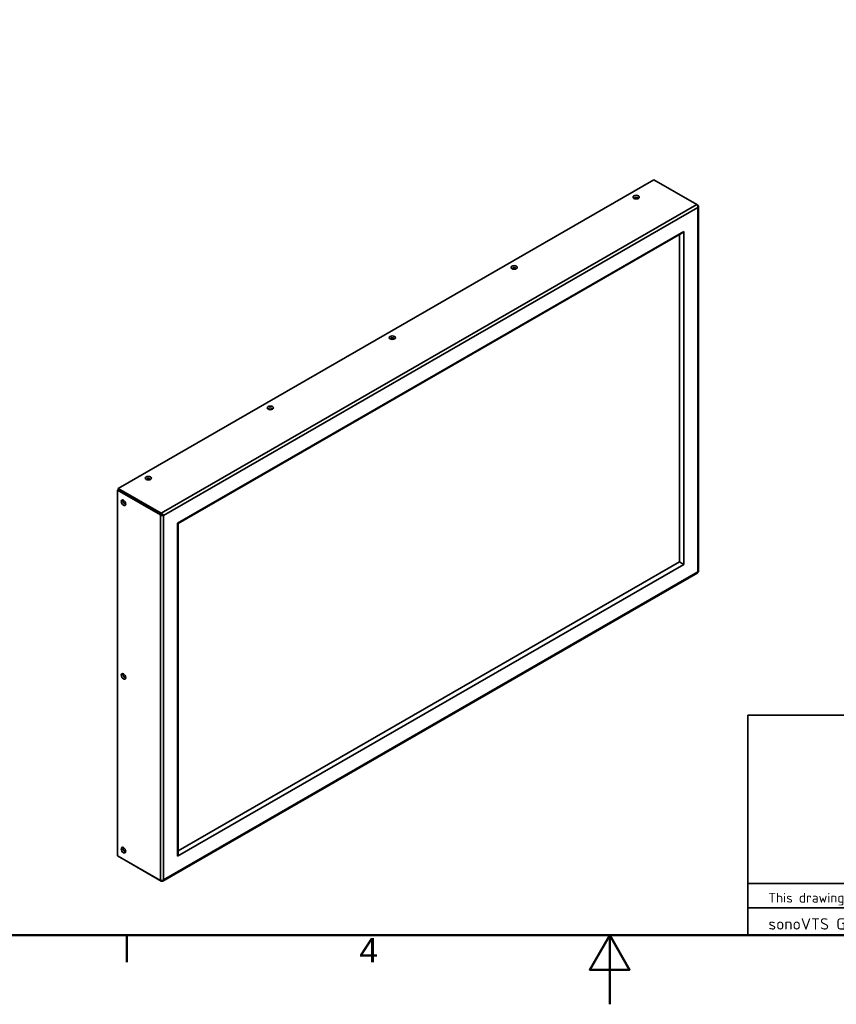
# Model space of a CAD drawing. Header units: millimetres. Extents: x 0 to 5110, y 0 to 2376.
# Tile 12 of 95: x 996 to 1943, y 0 to 1141. Entities that reach past the tile are written whole.
import ezdxf

# ---------------------------------------------------------------- set-up
doc = ezdxf.new("R2010")
doc.units = ezdxf.units.MM
doc.header["$LTSCALE"] = 8
for name, color, linetype, lineweight in [('Rahmen_0', 7, 'Continuous', 50), ('Rahmen_2', 7, 'Continuous', 50), ('Sichtbare Kanten(ISO)', 7, 'Continuous', 35), ('Sichtbare tangentiale Kanten(ISO)', 7, 'Continuous', 35), ('Skizziergeometrie(ISO)', 7, 'Continuous', 35), ('Symbole(ISO)', 7, 'Continuous', 18)]:
    doc.layers.add(name, color=color, linetype=linetype, lineweight=lineweight)
doc.styles.add('Aktuell-BSI', font='arial.ttf')
doc.styles.add('Aktuell-ISO', font='arial.ttf')
doc.styles.add('Textstil28', font='arial.ttf')
doc.styles.add('Textstil29', font='arial.ttf')
doc.styles.add('Textstil9', font='arial.ttf')

# ---------------------------------------------------------------- blocks, each defined once
blk = doc.blocks.new('Ränder Standardrahmen')
at = {"layer": 'Rahmen_0'}
blk.add_line((140, 10), (140, 6.1), dxfattribs=at)
at = {"layer": 'Rahmen_0', "flags": 128}
for points in [[(10, 10), (10, 287), (410, 287), (410, 10), (10, 10)], [(210, 0), (210, 10), (207.11, 5), (212.89, 5), (210, 10)]]:
    blk.add_lwpolyline(points, dxfattribs=at)
at = {"layer": 'Rahmen_2', "insert": (173.71, 6.1), "char_height": 3.5, "attachment_point": 7, "style": 'Aktuell-BSI'}
blk.add_mtext('4', dxfattribs=at)
blk = doc.blocks.new('Schriftfelder Kundenansicht englisch')
at = {"layer": 'Skizziergeometrie(ISO)'}
for p, q in [((89.84, 95.82), (269.84, 95.82)), ((89.84, 95.82), (89.84, 63.94)), ((123.34, 95.82), (123.34, 71.44)), ((159.96, 95.82), (159.96, 87.69)), ((196.59, 95.82), (196.59, 87.69)), ((233.21, 95.82), (233.21, 87.69)), ((269.84, 63.94), (269.84, 95.82)), ((123.34, 87.69), (269.84, 87.69)), ((196.59, 87.69), (196.59, 71.44)), ((196.59, 79.57), (269.84, 79.57)), ((269.84, 71.44), (89.84, 71.44)), ((89.84, 67.94), (269.84, 67.94)), ((89.84, 63.94), (269.84, 63.94))]:
    blk.add_line(p, q, dxfattribs=at)
at = {"layer": 'Symbole(ISO)', "color": 7, "style": 'Aktuell-ISO'}
for s, insert, char_height, width, attachment_point in [('\\fArial|b0|i0;\\H1.2500;Created by:', (124.84, 94.82), 1.25, 31.1332, 1), ('\\fArial|b0|i0;\\H1.2500;Approved by:', (161.46, 94.82), 1.25, 31.1332, 1), ('\\fArial|b0|i0;\\H1.2500;Released on:', (198.09, 94.82), 1.25, 31.1332, 1), ('\\fArial|b0|i0;\\H1.2500;Drawing number:', (234.71, 94.82), 1.25, 31.1332, 1), ('\\fArial|b0|i0;\\H1.2500;Model name:', (124.84, 86.69), 1.25, 31.1332, 1), ('\\fArial|b0|i0;\\H1.2500;Article number:', (198.09, 86.69), 1.25, 31.1332, 1), ('\\fArial|b0|i0;\\H1.2500;Dokument type:', (198.09, 78.57), 1.25, 31.1332, 1), ('\\fISOCPEUR|b0|i0;\\H1.4000;This drawing may neither be copied nor made accessible to third parties without prior written approval of sonoVTS GmbH.', (92.84, 69.17), 1.4, 243.7378, 4)]:
    blk.add_mtext(s, dxfattribs=dict(at, insert=insert, char_height=char_height, width=width, attachment_point=attachment_point))
at = {"layer": 'Symbole(ISO)', "color": 7, "insert": (92.84, 65.34), "char_height": 1.65, "attachment_point": 4, "style": 'Aktuell-ISO'}
blk.add_mtext('\\fISOCPEUR|b0|i0;\\H1.6500;sonoVTS GmbH\\fISOCPEUR|b0|i0;\\H1.6500;  headquarters: Kapellenstrasse 11  85622 Feldkirchen         branch Hohenkammer: Am Königholz Ost 4  85411 Hohenkammer            www.sonovts.de', dxfattribs=at)
at = {"layer": 'Symbole(ISO)', "color": 7}
for tag, p, height, style in [('KONSTRUKTEUR_001', (124.56, 89.7), 3, 'Textstil28'), ('KONTROLLIERT_VON_001', (161.19, 89.7), 3, 'Textstil28'), ('KONTROLLDATUM_001', (197.96, 89.68), 3, 'Textstil28'), ('DATEINAME_001', (234.55, 89.22), 1.5, 'Textstil29'), ('Artikelnummer_001', (198.09, 81.05), 3.5, 'Textstil9'), ('BAUTEILNUMMER_001', (124.46, 79.18), 3.5, 'Textstil9'), ('costumers_view_001', (197.92, 73.45), 3, 'Textstil28')]:
    blk.add_attdef(tag, p, '', height=height, dxfattribs=dict(at, style=style))

msp = doc.modelspace()

# ---------------------------------------------------------------- linework, layer by layer
at = {"layer": 'Sichtbare Kanten(ISO)'}
for p, q in [((1731.36, 955.57), (1110.17, 597.85)), ((1731.36, 955.57), (1781.21, 926.86)), ((1781.22, 926.85), (1782.27, 926.25)), ((1781.84, 926), (1782.27, 926.25)), ((1783.01, 501.74), (1783.01, 924.82)), ((1765.83, 895.74), (1178.93, 557.76)), ((1178.93, 557.76), (1765.83, 895.74)), ((1179.56, 557.4), (1763.53, 893.68)), ((1761.02, 892.24), (1761.02, 512.63)), ((1765.83, 509.86), (1765.83, 895.74)), ((1765.83, 895.74), (1765.83, 509.86)), ((1110.17, 596.62), (1109.11, 596.01)), ((1109.11, 596.01), (1158.96, 567.31)), ((1109.11, 596.01), (1109.11, 172.11)), ((1110.17, 597.85), (1160.02, 569.14)), ((1110.17, 596.62), (1110.17, 597.85)), ((1110.17, 596.62), (1160.02, 567.92)), ((1158.96, 567.31), (1160.02, 567.92)), ((1160.02, 567.92), (1160.02, 569.14)), ((1161.43, 567.1), (1162.49, 566.49)), ((1178.93, 557.76), (1178.93, 171.88)), ((1178.93, 171.88), (1178.93, 557.76)), ((1179.56, 174.89), (1179.56, 557.4)), ((1178.93, 171.88), (1765.83, 509.86)), ((1765.83, 509.86), (1178.93, 171.88)), ((1761.02, 512.63), (1179.56, 177.79)), ((1161.62, 142.87), (1782.11, 500.19)), ((1109.11, 172.11), (1158.96, 143.41)), ((1110.17, 171.5), (1160.02, 142.79)), ((1110.17, 171.5), (1110.17, 171.5)), ((1160.02, 142.79), (1160.02, 143.3))]:
    msp.add_line(p, q, dxfattribs=at)
for centre, major_axis, ratio in [((1710.68, 935.52), (-3.6, 0), 0.5758617), ((1569.26, 854.08), (-3.6, 0), 0.5758617), ((1427.84, 772.64), (-3.6, 0), 0.5758617), ((1286.41, 691.2), (-3.6, 0), 0.5758617), ((1144.99, 609.76), (-3.6, 0), 0.5758617), ((1116.18, 581.31), (-1.8, 3.12), 0.5780931), ((1116.18, 379.99), (-1.8, 3.12), 0.5780931), ((1116.18, 178.67), (-1.8, 3.12), 0.5780931)]:
    msp.add_ellipse(centre, major_axis=major_axis, ratio=ratio, dxfattribs=at)
for centre, major_axis, ratio, start_param, end_param in [((1710.68, 934.29), (-2.1, 0), 0.5758617, 2.6760505, 6.7487275), ((1763.54, 898.88), (3.19, 5.51), 0.5769785, 3.926024, 4.462458), ((1569.26, 852.85), (-2.1, 0), 0.5758617, 2.6760505, 6.7487275), ((1427.84, 771.41), (-2.1, 0), 0.5758617, 2.6760505, 6.7487275), ((1286.41, 689.97), (-2.1, 0), 0.5758617, 2.6760505, 6.7487275), ((1144.99, 608.53), (-2.1, 0), 0.5758617, 2.6760505, 6.7487275), ((1117.24, 581.92), (1.05, -1.82), 0.5780931, 2.6665275, 6.7582504), ((1175.06, 560), (4.5, -2.6), 0.0016725, 0.0009669, 0.5354672), ((1763.54, 511.17), (4.5, -2.6), 0.0016725, 1.0372629, 2.1650701), ((1117.24, 380.6), (1.05, -1.82), 0.5780931, 2.6665275, 6.7582504), ((1117.24, 179.28), (1.05, -1.82), 0.5780931, 2.6665275, 6.7582504), ((1175.06, 172.29), (-3.19, -5.51), 0.5769785, 1.822661, 2.3571613)]:
    msp.add_ellipse(centre, major_axis=major_axis, ratio=ratio, start_param=start_param, end_param=end_param, dxfattribs=at)
for points in [[(1781.21, 926.86), (1781.39, 926.7), (1781.73, 926.26), (1782.14, 925.36), (1782.36, 924.35), (1782.33, 923.7), (1782.27, 923.4)], [(1782.27, 923.4), (1782.5, 923.6), (1782.88, 924.05), (1783.07, 924.82), (1782.88, 925.59), (1782.5, 926.05), (1782.27, 926.25)], [(1158.96, 567.31), (1159.19, 567.1), (1159.74, 566.75), (1160.73, 566.44), (1161.71, 566.35), (1162.26, 566.42), (1162.49, 566.49)], [(1162.49, 566.49), (1162.44, 566.72), (1162.23, 567.24), (1161.66, 568.05), (1160.89, 568.74), (1160.31, 569.04), (1160.02, 569.14)], [(1783.01, 501.74), (1783.01, 501.62), (1782.88, 501.38), (1782.5, 501.2), (1782.27, 501.13)], [(1162.49, 144.23), (1162.26, 144.02), (1161.71, 143.67), (1160.73, 143.36), (1159.74, 143.27), (1159.19, 143.34), (1158.96, 143.41)], [(1160.02, 142.79), (1160.31, 142.69), (1160.89, 142.6), (1161.66, 142.82), (1162.23, 143.37), (1162.44, 143.92), (1162.49, 144.23)]]:
    msp.add_open_spline(points, degree=3, dxfattribs=at)
for points, knots in [([(1160.02, 567.92), (1160.17, 567.9), (1160.32, 567.86), (1160.47, 567.8), (1160.61, 567.74), (1160.75, 567.67), (1160.87, 567.59), (1161, 567.51), (1161.11, 567.43), (1161.2, 567.34), (1161.3, 567.26), (1161.37, 567.17), (1161.43, 567.1)], [0, 0, 0, 0, 0.25, 0.25, 0.25, 0.5, 0.5, 0.5, 0.75, 0.75, 0.75, 1, 1, 1, 1]), ([(1161.43, 567.1), (1161.34, 567.11), (1161.23, 567.14), (1161.11, 567.18), (1160.99, 567.22), (1160.86, 567.27), (1160.73, 567.34), (1160.6, 567.41), (1160.46, 567.49), (1160.34, 567.59), (1160.22, 567.68), (1160.11, 567.8), (1160.02, 567.92)], [0, 0, 0, 0, 0.25, 0.25, 0.25, 0.5, 0.5, 0.5, 0.75, 0.75, 0.75, 1, 1, 1, 1]), ([(1782.27, 501.13), (1782.33, 500.9), (1782.36, 500.48), (1782.21, 500.25), (1782.11, 500.19), (1782.11, 500.19)], [0, 0, 0, 0, 0.25, 0.5, 0.50123118, 0.50123118, 0.50123118, 0.50123118])]:
    msp.add_open_spline(points, degree=3, knots=knots, dxfattribs=at)
at = {"layer": 'Sichtbare tangentiale Kanten(ISO)'}
for p, q in [((1160.02, 569.14), (1781.21, 926.86)), ((1782.27, 923.4), (1162.49, 566.49)), ((1782.27, 501.13), (1782.27, 923.4)), ((1158.96, 143.41), (1158.96, 567.31)), ((1162.49, 566.49), (1162.49, 144.23)), ((1162.49, 144.23), (1782.27, 501.13))]:
    msp.add_line(p, q, dxfattribs=at)

# ---------------------------------------------------------------- block references
at = {"xscale": 8, "yscale": 8, "zscale": 8}
msp.add_blockref('Ränder Standardrahmen', (0, 0), dxfattribs=at)
msp.add_blockref('Schriftfelder Kundenansicht englisch', (1121.3, -431.55), dxfattribs=at).add_auto_attribs({'Artikelnummer_001': 'A15895', 'costumers_view_001': 'costumers view', 'DATEINAME_001': 'PDP 37W costumer view.idw', 'KONTROLLDATUM_001': '26.02.2016', 'KONTROLLIERT_VON_001': 'brpez', 'BAUTEILNUMMER_001': 'PDP 37W', 'KONSTRUKTEUR_001': 'bh'})

doc.saveas('drawing.dxf')
